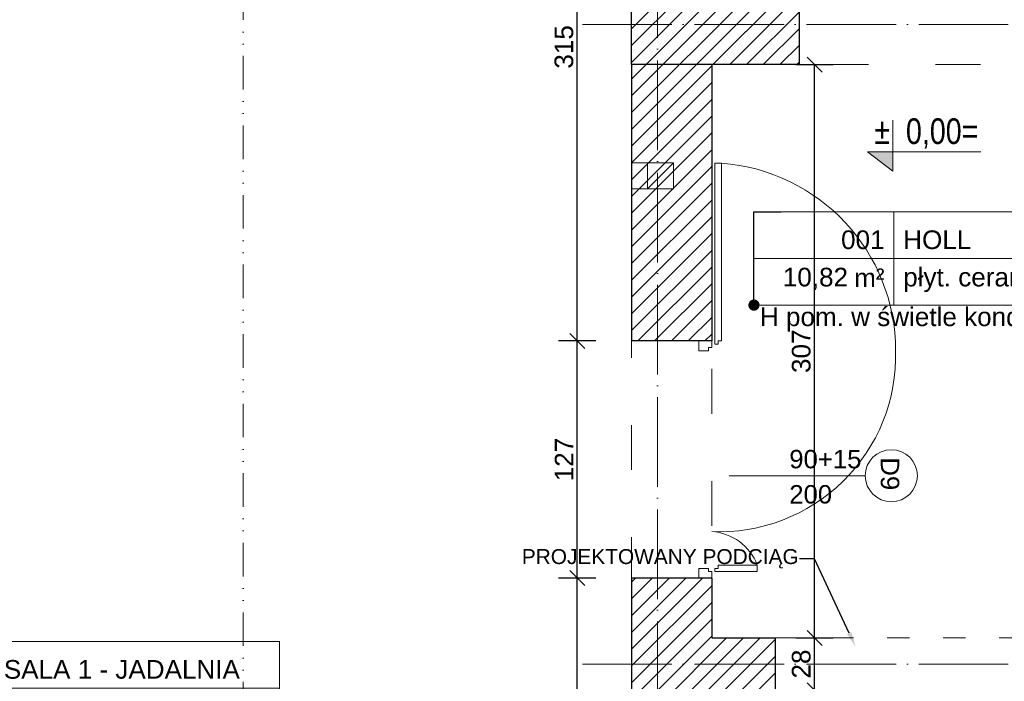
# Model space of a CAD drawing. Header units: millimetres. Extents: x -2720 to 125583, y -8970 to 34912.
# Tile 57 of 105: x 14447 to 14975, y 19098 to 19453. Entities that reach past the tile are written whole.
import ezdxf
from ezdxf import colors
from ezdxf.entities.mleader import LeaderData, LeaderLine
from ezdxf.enums import TextEntityAlignment as Align
from ezdxf.math import Vec2, Vec3

# ---------------------------------------------------------------- set-up
doc = ezdxf.new("R2010")
doc.units = ezdxf.units.MM
for name, pattern in [('1KS_2KP-50', [37.05, 12, 6, -6.35, 0, -6.35, 0, -6.35]), ('ACAD_ISO03W100', [30, 12, -18]), ('ACAD_ISO04W100', [30, 24, -3, 0, -3]), ('DASHED', [19.05, 12.7, -6.35])]:
    doc.linetypes.add(name, pattern=pattern)
doc.layers.add('A_DZIAŁOWA_PROJEKTOWANE', color=7, linetype='Continuous', lineweight=18, true_color=0x007cb0)
doc.layers.add('A_HATCH', color=7, linetype='Continuous', lineweight=5, true_color=0x999999)
for name, color, linetype, lineweight in [('A_KONST_ISTNIEJĄCE', 83, 'Continuous', 25), ('A_LINIA PRZEKROJOWA', 223, '1KS_2KP-50', 15), ('A_OPISY', 40, 'Continuous', 9), ('A_OSIE KONSTRUKCYJNE', 150, 'ACAD_ISO04W100', 5), ('A_WIDOK', 141, 'Continuous', 13), ('A_WIDOK-NAD', 221, 'DASHED', 13), ('A_WYMIAROWANIE', 7, 'Continuous', 9)]:
    doc.layers.add(name, color=color, linetype=linetype, lineweight=lineweight)
doc.layers.add('A_NIEWIDOCZNE  POMOCNICZE', color=252, linetype='ACAD_ISO03W100', lineweight=5, plot=False)
doc.styles.add('APLUS', font='arial.ttf', dxfattribs={"width": 0.6})
doc.styles.add('ARIAL', font='arial.ttf')
doc.styles.get("Standard").update_dxf_attribs({"font": 'arial.ttf'})
doc.dimstyles.new('1 do 100', dxfattribs={"dimtxt": 10, "dimasz": 8, "dimexe": 10, "dimexo": 10, "dimgap": 2, "dimtad": 1, "dimdec": 0, "dimtxsty": 'Standard', "dimblk": 'OBLIQUE', "dimcen": 2.5, "dimadec": 0, "dimazin": 0, "dimtfac": 1, "dimtdec": 0, "dimtmove": 0, "dimatfit": 3, "dimldrblk": 'OBLIQUE', "dimfxl": 10, "dimfxlon": 1, "dimarcsym": 0})

# ---------------------------------------------------------------- blocks, each defined once
blk = doc.blocks.new('*U109')
at = {"lineweight": 5}
for p, q in [((-75, -25), (-75, 25)), ((-75, 25), (0, 25)), ((0, 0), (0, 25)), ((0, 25), (152.71, 25)), ((152.71, 25), (152.71, -25)), ((-75, -25), (0, -25)), ((152.71, -25), (0, -25))]:
    blk.add_line(p, q, dxfattribs=at)
at = {"lineweight": 5, "ltscale": 18.5}
for p, q in [((0, 25), (0, -25)), ((-75, 0), (152.71, 0))]:
    blk.add_line(p, q, dxfattribs=at)
at = {"lineweight": 5, "ltscale": 18.5, "insert": (-5, -10.38), "char_height": 10, "attachment_point": 6, "style": 'ARIAL'}
blk.add_mtext('\\A1;m²', dxfattribs=at)
at = {"lineweight": 5, "style": 'ARIAL'}
blk.add_attdef('1NR', text='', height=10, dxfattribs=at).set_placement((-5, 5), align=Align.RIGHT)
blk.add_attdef('2POM', (5, 5), '', height=10, dxfattribs=at)
blk.add_attdef('4PL2', text='', height=10, dxfattribs=at).set_placement((-24.57, -5), align=Align.TOP_RIGHT)
blk.add_attdef('3POS', text='', height=10, dxfattribs=at).set_placement((5, -5), align=Align.TOP_LEFT)
blk = doc.blocks.new('*U8')
blk.add_hatch(color=256).paths.add_polyline_path([(0, 0.1532), (-0.198, 0.1532), (0, 0)])
blk.add_line((0, 0.1532), (0, 0.4))
blk.add_lwpolyline([(0, 0.1532), (0, 0), (-0.198, 0.1532), (0.6852, 0.1532)])
at = {"style": 'APLUS', "width": 0.8}
blk.add_attdef('%%P_0.00', text='', height=0.2, dxfattribs=at).set_placement((-0.1457, 0.1532), align=Align.BOTTOM_LEFT)
blk = doc.blocks.new('*U129')
at = {"lineweight": 5}
for p, q in [((-75, -25), (-75, 25)), ((-75, 25), (0, 25)), ((0, 0), (0, 25)), ((0, 25), (86.97, 25)), ((86.97, 25), (86.97, -25)), ((-75, -25), (0, -25)), ((86.97, -25), (0, -25))]:
    blk.add_line(p, q, dxfattribs=at)
at = {"lineweight": 5, "ltscale": 18.5}
for p, q in [((0, 25), (0, -25)), ((-75, 0), (86.97, 0))]:
    blk.add_line(p, q, dxfattribs=at)
at = {"lineweight": 5, "ltscale": 18.5, "insert": (-5, -10.38), "char_height": 10, "attachment_point": 6, "style": 'ARIAL'}
blk.add_mtext('\\A1;m²', dxfattribs=at)
at = {"lineweight": 5, "style": 'ARIAL'}
blk.add_attdef('1NR', text='', height=10, dxfattribs=at).set_placement((-5, 5), align=Align.RIGHT)
blk.add_attdef('2POM', (5, 5), '', height=10, dxfattribs=at)
blk.add_attdef('4PL2', text='', height=10, dxfattribs=at).set_placement((-24.57, -5), align=Align.TOP_RIGHT)
blk.add_attdef('3POS', text='', height=10, dxfattribs=at).set_placement((5, -5), align=Align.TOP_LEFT)
blk = doc.blocks.new('_Dot')
at = {"color": 0, "linetype": 'ByBlock', "lineweight": -2}
blk.add_line((-0.5, 0), (-1, 0), dxfattribs=at)
at = {"color": 0, "linetype": 'ByBlock', "const_width": 0.5}
blk.add_lwpolyline([(-0.25, 0, 1), (0.25, 0, 1)], format="xyb", close=True, dxfattribs=at)
blk = doc.blocks.new('OSI')
at = {"layer": 'A_OSIE KONSTRUKCYJNE', "ltscale": 2}
for p, q in [((17829.03, 22227.01), (17829.03, 19966.92)), ((17788.7, 21825.62), (19027.17, 21825.62)), ((17788.7, 21483.12), (19027.17, 21483.12))]:
    blk.add_line(p, q, dxfattribs=at)
blk = doc.blocks.new('_Oblique')
at = {"color": 0, "linetype": 'ByBlock', "lineweight": -2}
blk.add_line((-0.5, -0.5), (0.5, 0.5), dxfattribs=at)
blk = doc.blocks.new('*D371')
at = {"layer": 'A_WYMIAROWANIE', "color": 0, "lineweight": -2, "ltscale": 2, "transparency": 16777216}
for p, q in [((14756.2, 19153.66), (14736.2, 19153.66)), ((14746.2, 18669.66), (14746.2, 19153.66)), ((14756.2, 18669.66), (14736.2, 18669.66))]:
    blk.add_line(p, q, dxfattribs=at)
at = {"layer": 'Defpoints', "color": 0, "ltscale": 2, "transparency": 16777216}
for p in [(14746.2, 19153.66), (14775.26, 19153.66), (14775.26, 18669.66)]:
    blk.add_point(p, dxfattribs=at)
at = {"layer": 'A_WYMIAROWANIE', "color": 0, "lineweight": -2, "ltscale": 2, "transparency": 16777216, "xscale": 8, "yscale": 8, "zscale": 8}
for p, rotation in [((14746.2, 19153.66), 90), ((14746.2, 18669.66), 270)]:
    blk.add_blockref('_Oblique', p, dxfattribs=dict(at, rotation=rotation))
at = {"layer": 'A_WYMIAROWANIE', "color": 0, "ltscale": 2, "transparency": 16777216, "insert": (14739.1, 18911.66), "char_height": 10, "attachment_point": 5, "rotation": 90}
blk.add_mtext('484', dxfattribs=at)
blk = doc.blocks.new('*D372')
at = {"layer": 'A_WYMIAROWANIE', "color": 0, "lineweight": -2, "ltscale": 2, "transparency": 16777216}
for p, q in [((14756.2, 19280.66), (14736.2, 19280.66)), ((14746.2, 19153.66), (14746.2, 19280.66)), ((14756.2, 19153.66), (14736.2, 19153.66))]:
    blk.add_line(p, q, dxfattribs=at)
at = {"layer": 'Defpoints', "color": 0, "ltscale": 2, "transparency": 16777216}
for p in [(14746.2, 19280.66), (14780.5, 19280.66), (14775.26, 19153.66)]:
    blk.add_point(p, dxfattribs=at)
at = {"layer": 'A_WYMIAROWANIE', "color": 0, "lineweight": -2, "ltscale": 2, "transparency": 16777216, "xscale": 8, "yscale": 8, "zscale": 8}
for p, rotation in [((14746.2, 19280.66), 90), ((14746.2, 19153.66), 270)]:
    blk.add_blockref('_Oblique', p, dxfattribs=dict(at, rotation=rotation))
at = {"layer": 'A_WYMIAROWANIE', "color": 0, "ltscale": 2, "transparency": 16777216, "insert": (14739.18, 19217.16), "char_height": 10, "attachment_point": 5, "rotation": 90}
blk.add_mtext('127', dxfattribs=at)
blk = doc.blocks.new('*D373')
at = {"layer": 'A_WYMIAROWANIE', "color": 0, "lineweight": -2, "ltscale": 2, "transparency": 16777216}
for p, q in [((14756.2, 19595.66), (14736.2, 19595.66)), ((14746.2, 19280.66), (14746.2, 19595.66)), ((14756.2, 19280.66), (14736.2, 19280.66))]:
    blk.add_line(p, q, dxfattribs=at)
at = {"layer": 'Defpoints', "color": 0, "ltscale": 2, "transparency": 16777216}
for p in [(14746.2, 19595.66), (14775.26, 19595.66), (14780.5, 19280.66)]:
    blk.add_point(p, dxfattribs=at)
at = {"layer": 'A_WYMIAROWANIE', "color": 0, "lineweight": -2, "ltscale": 2, "transparency": 16777216, "xscale": 8, "yscale": 8, "zscale": 8}
for p, rotation in [((14746.2, 19595.66), 90), ((14746.2, 19280.66), 270)]:
    blk.add_blockref('_Oblique', p, dxfattribs=dict(at, rotation=rotation))
at = {"layer": 'A_WYMIAROWANIE', "color": 0, "ltscale": 2, "transparency": 16777216, "insert": (14739.09, 19438.16), "char_height": 10, "attachment_point": 5, "rotation": 90}
blk.add_mtext('315', dxfattribs=at)
blk = doc.blocks.new('*D394')
at = {"layer": 'A_WYMIAROWANIE', "color": 0, "lineweight": -2, "ltscale": 2, "transparency": 16777216}
for p, q in [((14863.38, 19121.66), (14883.38, 19121.66)), ((14873.38, 19093.66), (14873.38, 19121.66)), ((14863.38, 19093.66), (14883.38, 19093.66))]:
    blk.add_line(p, q, dxfattribs=at)
at = {"layer": 'Defpoints', "color": 0, "ltscale": 2, "transparency": 16777216}
for p in [(14852.26, 19121.66), (14873.38, 19121.66), (14852.26, 19093.66)]:
    blk.add_point(p, dxfattribs=at)
at = {"layer": 'A_WYMIAROWANIE', "color": 0, "lineweight": -2, "ltscale": 2, "transparency": 16777216, "xscale": 8, "yscale": 8, "zscale": 8}
for p, rotation in [((14873.38, 19121.66), 90), ((14873.38, 19093.66), 270)]:
    blk.add_blockref('_Oblique', p, dxfattribs=dict(at, rotation=rotation))
at = {"layer": 'A_WYMIAROWANIE', "color": 0, "ltscale": 2, "transparency": 16777216, "insert": (14866.28, 19107.66), "char_height": 10, "attachment_point": 5, "rotation": 90}
blk.add_mtext('28', dxfattribs=at)
blk = doc.blocks.new('*D395')
at = {"layer": 'A_WYMIAROWANIE', "color": 0, "lineweight": -2, "ltscale": 2, "transparency": 16777216}
for p, q in [((14863.38, 19428.66), (14883.38, 19428.66)), ((14873.38, 19121.66), (14873.38, 19428.66)), ((14863.38, 19121.66), (14883.38, 19121.66))]:
    blk.add_line(p, q, dxfattribs=at)
at = {"layer": 'Defpoints', "color": 0, "ltscale": 2, "transparency": 16777216}
for p in [(14853.01, 19428.66), (14873.38, 19428.66), (14852.26, 19121.66)]:
    blk.add_point(p, dxfattribs=at)
at = {"layer": 'A_WYMIAROWANIE', "color": 0, "lineweight": -2, "ltscale": 2, "transparency": 16777216, "xscale": 8, "yscale": 8, "zscale": 8}
for p, rotation in [((14873.38, 19428.66), 90), ((14873.38, 19121.66), 270)]:
    blk.add_blockref('_Oblique', p, dxfattribs=dict(at, rotation=rotation))
at = {"layer": 'A_WYMIAROWANIE', "color": 0, "ltscale": 2, "transparency": 16777216, "insert": (14866.27, 19275.16), "char_height": 10, "attachment_point": 5, "rotation": 90}
blk.add_mtext('307', dxfattribs=at)
blk = doc.blocks.new('want')
at = {"layer": 'A_WIDOK'}
blk.add_line((30214.45, 14309.66), (30200.45, 14295.66), dxfattribs=at)
blk.add_lwpolyline([(30200.45, 14295.66), (30214.45, 14295.66), (30214.45, 14309.66), (30200.45, 14309.66)], close=True, dxfattribs=at)

msp = doc.modelspace()

# ---------------------------------------------------------------- hatches: boundary and pattern name
at = {"layer": 'A_HATCH'}
h = msp.add_hatch(dxfattribs=at)
h.set_pattern_fill('ANSI31', color=256, scale=2)
h.set_pattern_definition([(45, (-1713.23, 355.087), (-4.490128, 4.490128), [])])
h.paths.add_polyline_path([(15360.26, 18363.66), (15290.26, 18363.66), (15250.26, 18363.66), (15250.26, 18320.66), (15294.26, 18320.66), (15294.26, 18306.66), (15360.26, 18306.66)])
h.paths.add_polyline_path([(15075.26, 18363.66), (14903.26, 18363.66), (14903.26, 18320.66), (15075.26, 18320.66)])
h.paths.add_polyline_path([(14803.26, 18456.66), (14775.26, 18456.66), (14775.26, 18363.66), (14803.26, 18363.66)])
h.paths.add_polyline_path([(14803.26, 18581.66), (14775.26, 18581.66), (14775.26, 18556.66), (14803.26, 18556.66)])
h.paths.add_polyline_path([(14852.26, 19003.66), (14803.26, 19003.66), (14803.26, 18933.66), (14852.26, 18933.66)])
h.paths.add_polyline_path([(14852.26, 19121.66), (14818.26, 19121.66), (14818.26, 19153.66), (14811.36, 19153.66), (14775.26, 19153.66), (14775.26, 19093.66), (14803.26, 19093.66), (14852.26, 19093.66)])
h.paths.add_polyline_path([(15063.26, 19251.66), (15035.26, 19251.66), (15035.26, 19216.66), (15063.26, 19216.66)])
h.paths.add_polyline_path([(15063.26, 19428.66), (15063.26, 19471.66), (15010.26, 19471.66), (15010.26, 19464.23), (15010.26, 19428.66), (15035.26, 19428.66), (15035.26, 19355.66), (15063.26, 19355.66)])
h.paths.add_polyline_path([(14818.26, 19638.66), (14747.26, 19638.66), (14747.26, 19630.66), (14747.26, 19595.66), (14775.26, 19595.66), (14775.26, 19428.66), (14865.26, 19428.66), (14865.26, 19471.66), (14818.26, 19471.66)])
h.paths.add_polyline_path([(14818.26, 19428.66), (14775.26, 19428.66), (14775.26, 19280.66), (14818.26, 19280.66)])
h.paths.add_polyline_path([(15228.71, 19099.16), (15228.71, 19113.16), (15242.71, 19113.16), (15242.71, 19099.16)])
h.paths.add_polyline_path([(15269.06, 19121.66), (15269.06, 19099.16), (15255.06, 19099.16), (15255.06, 19121.66), (15063.26, 19121.66), (15063.26, 19126.66), (15035.26, 19126.66), (15035.26, 19121.66), (15035.26, 19093.66), (15290.26, 19093.66), (15290.26, 19121.66)])
h.paths.add_polyline_path([(14775.26, 18991.15), (14797.76, 18991.15), (14797.76, 18977.15), (14775.26, 18977.15), (14775.26, 18669.66), (14803.26, 18669.66), (14803.26, 19093.66), (14775.26, 19093.66)])

# ---------------------------------------------------------------- linework, layer by layer
at = {"layer": 'A_KONST_ISTNIEJĄCE', "ltscale": 2}
for p, q in [((14865.26, 19428.66), (14865.26, 19471.66)), ((14775.26, 19428.66), (14775.26, 19280.66)), ((14818.26, 19428.66), (14818.26, 19280.66)), ((14818.26, 19280.66), (14775.26, 19280.66)), ((14818.26, 19153.66), (14775.26, 19153.66)), ((14775.26, 19153.66), (14775.26, 18669.66)), ((14818.26, 19153.66), (14818.26, 19121.66)), ((14818.26, 19121.66), (14852.26, 19121.66)), ((14852.26, 19121.66), (14852.26, 19093.66))]:
    msp.add_line(p, q, dxfattribs=at)
msp.add_lwpolyline([(14865.26, 19428.66), (14775.26, 19428.66), (14775.26, 19595.66), (14747.26, 19595.66)], dxfattribs=at)
at = {"layer": 'A_LINIA PRZEKROJOWA'}
msp.add_line((14567.21, 17627.32), (14567.21, 19798.77), dxfattribs=at)
at = {"layer": 'A_NIEWIDOCZNE  POMOCNICZE', "ltscale": 2}
msp.add_lwpolyline([(14201.26, 19595.66), (14775.26, 19595.66), (14775.26, 18363.66), (14201.26, 18363.66)], close=True, dxfattribs=at)
msp.add_lwpolyline([(14818.26, 19428.66), (15035.26, 19428.66), (15035.26, 19093.66), (15073.12, 19093.66), (15073.12, 18948.66), (14852.26, 18948.66), (14852.26, 19003.66), (14803.26, 19003.66), (14803.26, 19093.66), (14852.26, 19093.66), (14852.26, 19121.66), (14818.26, 19121.66), (14818.26, 19428.66)], dxfattribs=at)
at = {"layer": 'A_OPISY', "color": 144, "true_color": 0x007cb0, "transparency": 33554559}
msp.add_line((14827.64, 19208.5), (14900.57, 19208.5), dxfattribs=at)
for points in [[(14821.71, 19278.94), (14821.71, 19278.94), (14821.71, 19280.69), (14823.46, 19280.69), (14823.46, 19375.82), (14819.96, 19375.82), (14819.97, 19278.94)], [(14811.36, 19275.42), (14811.36, 19280.66), (14818.26, 19280.66), (14818.26, 19277.17), (14816.51, 19277.17), (14816.51, 19275.42)], [(14811.36, 19158.9), (14811.36, 19153.66), (14818.26, 19153.66), (14818.26, 19157.15), (14816.51, 19157.15), (14816.51, 19158.9)], [(14819.97, 19158.9), (14819.97, 19158.9), (14821.71, 19158.9), (14821.71, 19160.65), (14842.69, 19160.65), (14842.69, 19157.15), (14819.97, 19157.15)]]:
    msp.add_lwpolyline(points, close=True, dxfattribs=at)
for points in [[(14823.46, 19375.82, -0.39367), (14916.84, 19275.45)], [(14818.26, 19178.59, 0.435501), (14916.84, 19275.45)], [(14818.26, 19178.59, -0.292309), (14842.69, 19160.65)]]:
    msp.add_lwpolyline(points, format="xyb", dxfattribs=at)
msp.add_circle((14914.52, 19208.5), 13.95, dxfattribs=at)
at = {"layer": 'A_WIDOK', "color": 251, "transparency": 33554559}
for p, q in [((14783.76, 19376.16), (14775.26, 19376.16)), ((14783.76, 19362.16), (14775.26, 19362.16))]:
    msp.add_line(p, q, dxfattribs=at)
at = {"layer": 'A_WIDOK-NAD', "color": 144, "linetype": 'ACAD_ISO03W100', "true_color": 0x007cb0}
msp.add_line((14852.26, 19121.66), (15035.26, 19121.66), dxfattribs=at)

# ---------------------------------------------------------------- block references
at = {"layer": 'A_KONST_ISTNIEJĄCE', "color": 251, "transparency": 33554687, "rotation": 180}
msp.add_blockref('want', (44998.21, 33671.82), dxfattribs=at)
at = {"layer": 'A_OPISY', "transparency": 33554687, "xscale": 68.67492864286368, "yscale": 68.67492864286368, "zscale": 68.67492864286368, "rotation": 1.435389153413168e-05}
msp.add_blockref('*U8', (14915.41, 19371.52), dxfattribs=at).add_auto_attribs({'%%P_0.00': '%%p  0,00='})
at = {"layer": 'A_OPISY'}
for name, p, values in [('*U129', (14915.9, 19324.88), {'1NR': '001', '2POM': 'HOLL', '3POS': 'płyt. ceram.', '4PL2': '10,82'}), ('*U109', (14433.86, 19094.79), {'1NR': '017', '2POM': 'SALA 1 - JADALNIA', '3POS': 'parkiet drewniany', '4PL2': '70,72'})]:
    msp.add_blockref(name, p, dxfattribs=at).add_auto_attribs(values)
at = {"layer": 'A_OSIE KONSTRUKCYJNE'}
msp.add_blockref('OSI', (-3039.77, -2375.46), dxfattribs=at)

# ---------------------------------------------------------------- texts
at = {"layer": 'A_OPISY', "insert": (14844.09, 19298.63), "char_height": 10, "attachment_point": 1}
msp.add_mtext_dynamic_manual_height_columns('H pom. w świetle kond. = 315 cm', width=254.3544, gutter_width=0, heights=[12.82], dxfattribs=at)
at = {"layer": 'A_OPISY', "color": 144, "true_color": 0x007cb0, "transparency": 33554559}
for tag, p in [('90+15', (14859.83, 19212.48)), ('200', (14859.83, 19193.62))]:
    msp.add_attdef(tag, p, '', height=9.86, dxfattribs=at)
msp.add_attdef('D9', (14908.9, 19218.35), '', height=9.86, rotation=270, dxfattribs=at)

# ---------------------------------------------------------------- dimensions: what is measured, and where the dimension line sits
at = {"layer": 'A_WYMIAROWANIE', "ltscale": 2}
for base, p1, p2, picture, middle in [((14746.2, 19595.66), (14780.5, 19280.66), (14775.26, 19595.66), '*D373', (14739.09, 19438.16)), ((14873.38, 19428.66), (14852.26, 19121.66), (14853.01, 19428.66), '*D395', (14866.27, 19275.16)), ((14746.2, 19280.66), (14775.26, 19153.66), (14780.5, 19280.66), '*D372', (14739.18, 19217.16)), ((14746.2, 19153.66), (14775.26, 18669.66), (14775.26, 19153.66), '*D371', (14739.1, 18911.66)), ((14873.38, 19121.66), (14852.26, 19093.66), (14852.26, 19121.66), '*D394', (14866.28, 19107.66))]:
    dim = msp.add_linear_dim(base=base, p1=p1, p2=p2, angle=90, dimstyle='1 do 100', override={"dimtmove": 1}, dxfattribs=at)
    dim.commit()
    dim.dimension.update_dxf_attribs({"geometry": picture, "text_midpoint": middle})

# ---------------------------------------------------------------- leaders
at = {"layer": 'A_DZIAŁOWA_PROJEKTOWANE', "ltscale": 2}
ml = msp.add_multileader_mtext('Standard', dxfattribs=at)
ml.set_content('PROJEKTOWANY PODCIĄG', color=256)
ml.set_leader_properties()
ml.build(insert=Vec2(0, 0))
ml.multileader.update_dxf_attribs({"arrow_head_size": 8})
ctx = ml.context
ctx.base_point, ctx.char_height, ctx.arrow_head_size, ctx.plane_origin = Vec3(14714.48, 19164.04), 8, 8, Vec3(14764.22, 19148.89)
notes = []
notes.append((ctx, [(0, (1, 1, 0), (14873.33, 19164.04), (-1, 0), 8, [(0, [(14895.36, 19116.98)], 0, [])])]))
ctx.mtext.insert, ctx.mtext.width, ctx.mtext.defined_height, ctx.mtext.flow_direction = Vec3(14716.48, 19169.21), 189.5849, 56.48, 5
at = {"layer": 'A_OPISY'}
ml = msp.add_multileader_mtext('Standard', dxfattribs=at)
ml.set_content('', color=256)
ml.set_leader_properties()
ml.set_arrow_properties(name='DOT')
ml.build(insert=Vec2(0, 0))
ml.multileader.update_dxf_attribs({"arrow_head_size": 6})
ctx = ml.context
ctx.base_point, ctx.arrow_head_size, ctx.plane_origin = Vec3(14855.42, 19349.88), 6, Vec3(14638.89, 19817.59)
notes.append((ctx, [(0, (1, 1, 0), (14840.9, 19349.88), (1, 0), 14.52, [(0, [(14840.9, 19299.88)], 0, [])])]))
ctx.mtext.insert, ctx.mtext.flow_direction = Vec3(14857.42, 19351.88), 5
for ctx, leaders in notes:
    for number, flags, end, landing, length, lines in leaders:
        leader = LeaderData()
        leader.index, (leader.has_last_leader_line, leader.has_dogleg_vector, leader.attachment_direction) = number, flags
        leader.last_leader_point, leader.dogleg_vector, leader.dogleg_length = Vec3(end), Vec3(landing), length
        for number, points, colour, breaks in lines:
            line = LeaderLine()
            line.index, line.vertices, line.color, line.breaks = number, Vec3.list(points), colors.encode_raw_color(colour), breaks
            leader.lines.append(line)
        ctx.leaders.append(leader)

doc.saveas('drawing.dxf')
